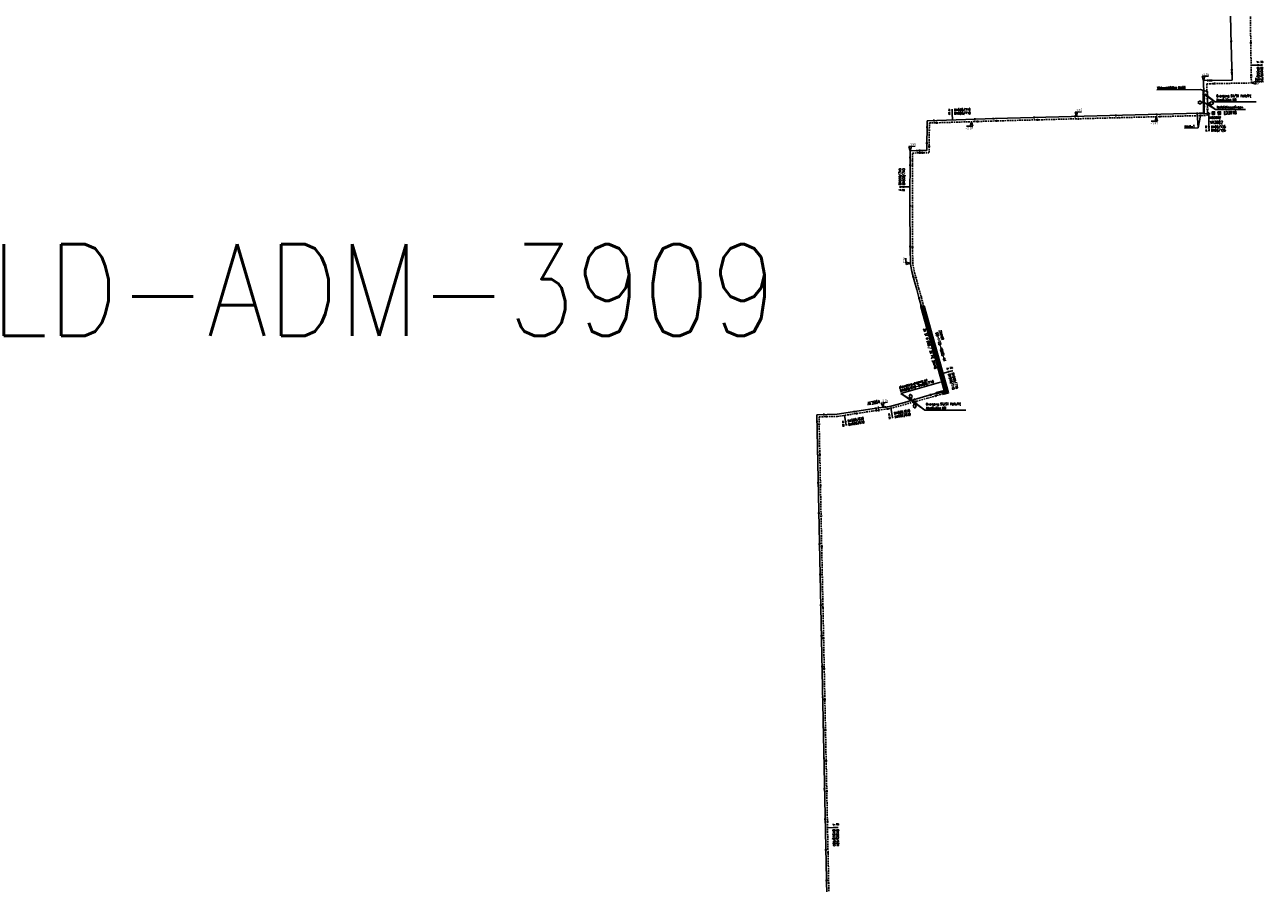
# Model space of a CAD drawing. Header units: millimetres. Extents: x 0 to 118318689, y 0 to 490460760.
# Tile 83 of 117: x 115164998 to 115650454, y 488253490 to 488590198. Entities that reach past the tile are written whole.
import ezdxf
from ezdxf.enums import TextEntityAlignment as Align

# ---------------------------------------------------------------- set-up
doc = ezdxf.new("R2010")
doc.units = ezdxf.units.MM
doc.header["$LTSCALE"] = 200
doc.linetypes.add('HIDDEN2', pattern=[4.7625, 3.175, -1.5875])
doc.layers.get('0').update_dxf_attribs({"color": 8})
for name, color, linetype in [('LD-I-lekdetectiecode', 7, 'Continuous'), ('WT-C-AFSLUITER', 7, 'Continuous'), ('WT-C-isolatieovergang', 7, 'Continuous'), ('WT-C-isolatiestuk', 7, 'Continuous'), ('WT-C-kastLD', 7, 'Continuous'), ('WT-C-mof', 7, 'Continuous'), ('WT-I-diam', 7, 'Continuous'), ('WT-I-info', 7, 'Continuous'), ('WT-I-NAP', 7, 'Continuous'), ('WT-L-aanvoer', 6, 'Continuous'), ('WT-L-MANTELBUIS', 6, 'Continuous'), ('WT-L-retour', 6, 'HIDDEN2')]:
    doc.layers.add(name, color=color, linetype=linetype)
doc.styles.add('DIN17', font='ROMANS.SHX', dxfattribs={"width": 0.9})
doc.styles.add('ISOCP', font='ISOCP.SHX')

# ---------------------------------------------------------------- blocks, each defined once
blk = doc.blocks.new('LR-mof')
at = {"color": 0, "linetype": 'ByBlock', "lineweight": -2}
blk.add_line((0, -0.75), (0, 0.75), dxfattribs=at)
blk = doc.blocks.new('LR-isoov')
at = {"color": 0, "linetype": 'ByBlock', "lineweight": -2}
blk.add_line((0.87, 1.5), (-0.87, -1.5), dxfattribs=at)
blk = doc.blocks.new('LR-DIAO2')
at = {"color": 0, "lineweight": -3}
blk.add_line((0, 0), (0, -5), dxfattribs=at)
at = {"color": 0, "linetype": 'Continuous', "lineweight": -3}
blk.add_line((0, -5), (0, -7.8), dxfattribs=at)
at = {"color": 0, "lineweight": -3}
for points in [[(0.61, -5), (0, -5), (-0.61, -5)], [(0.61, -7.8), (0, -7.8), (-0.61, -7.8)]]:
    blk.add_lwpolyline(points, dxfattribs=at)
at = {"color": 1, "lineweight": -3, "style": 'DIN17', "width": 0.9}
for tag, p in [('*1', (-1.61, -5)), ('*2', (-1.61, -7.78))]:
    blk.add_attdef(tag, text='', height=1.8, dxfattribs=at).set_placement(p, align=Align.MIDDLE_RIGHT)
for tag, p in [('*11', (1.61, -5)), ('*12', (1.61, -7.8))]:
    blk.add_attdef(tag, text='', height=1.8, dxfattribs=at).set_placement(p, align=Align.MIDDLE_LEFT)
blk = doc.blocks.new('LR-DIAB2')
at = {"color": 0, "linetype": 'Continuous', "lineweight": -3}
blk.add_line((0, 5), (0, 7.8), dxfattribs=at)
at = {"color": 0, "lineweight": -3}
blk.add_line((0, 0), (0, 5), dxfattribs=at)
for points in [[(0.61, 7.8), (0, 7.8), (-0.61, 7.8)], [(0.61, 5), (0, 5), (-0.61, 5)]]:
    blk.add_lwpolyline(points, dxfattribs=at)
at = {"color": 1, "lineweight": -3, "style": 'DIN17', "width": 0.9}
for tag, p in [('*1', (-1.61, 7.8)), ('*2', (-1.61, 5.02))]:
    blk.add_attdef(tag, text='', height=1.8, dxfattribs=at).set_placement(p, align=Align.MIDDLE_RIGHT)
for tag, p in [('*11', (1.61, 7.8)), ('*12', (1.61, 5))]:
    blk.add_attdef(tag, text='', height=1.8, dxfattribs=at).set_placement(p, align=Align.MIDDLE_LEFT)
blk = doc.blocks.new('nap1')
at = {"color": 0, "linetype": 'Continuous'}
for p, q in [((-1, 3.5), (0, 0)), ((-1, 3.5), (4, 3.5)), ((1, 3.5), (0, 0))]:
    blk.add_line(p, q, dxfattribs=at)
at = {"color": 0, "linetype": 'Continuous', "style": 'ISOCP'}
for tag, p in [('*1', (1.7, 5)), ('*2', (4, 1.5))]:
    blk.add_attdef(tag, text='', height=1.8, dxfattribs=at).set_placement(p, align=Align.MIDDLE)
blk = doc.blocks.new('nap2')
at = {"color": 0, "linetype": 'Continuous'}
for p, q in [((1, 3.5), (-4, 3.5)), ((-1, 3.5), (0, 0)), ((1, 3.5), (0, 0))]:
    blk.add_line(p, q, dxfattribs=at)
at = {"color": 0, "linetype": 'Continuous', "style": 'ISOCP'}
for tag, p in [('*2', (-4, 1.5)), ('*1', (-1.5, 5))]:
    blk.add_attdef(tag, text='', height=1.8, dxfattribs=at).set_placement(p, align=Align.MIDDLE)
blk = doc.blocks.new('LR-isost')
at = {"color": 0, "linetype": 'ByBlock', "lineweight": -2}
for p, q in [((0, 5), (-1.25, 3.25)), ((-1.25, 3.25), (0, 1.5)), ((1.25, 3.25), (0, 5)), ((0, 1.5), (1.25, 3.25)), ((0, 1.5), (0, 0))]:
    blk.add_line(p, q, dxfattribs=at)
blk = doc.blocks.new('LR-AFS')
at = {"color": 0, "lineweight": -3, "const_width": 0.7}
blk.add_lwpolyline([(0, -1.5), (0, 1.5)], dxfattribs=at)
at = {"color": 7, "linetype": 'ByBlock', "lineweight": -2, "style": 'DIN17', "width": 0.9}
blk.add_attdef('*1', text='', height=2.5, dxfattribs=at).set_placement((0, 5), align=Align.MIDDLE)
at = {"color": 0, "linetype": 'ByBlock', "lineweight": -2, "style": 'DIN17', "width": 0.3, "flags": 1}
for tag, p in [('*2', (2.5, 1.5)), ('OCODE', (-7.5, -2.5)), ('VERTR', (-7.5, -10)), ('FABR', (-7.5, -7.5)), ('ST', (-7.5, -5)), ('OPBLEN', (-2.5, -10)), ('VCODE', (-2.5, -5)), ('NCODE', (-2.5, -2.5)), ('TYPE', (-2.5, -7.5)), ('OPBOUW', (2.5, -7.5)), ('HULPST', (2.5, -10)), ('NIVO', (2.5, -5)), ('BC', (2.5, -2.5)), ('VERLSP', (7.5, -10)), ('BEDIEN', (7.5, -7.5)), ('IMM', (7.5, -5)), ('RK', (7.5, -2.5)), ('BORDL', (-7.5, -15)), ('DEKM', (-7.5, -12.5)), ('PDATUM', (-2.5, -12.5)), ('BORDX', (-2.5, -15)), ('BORDY', (2.5, -15)), ('OPM', (2.5, -12.5)), ('BORDZ', (7.5, -15)), ('BORD', (7.5, -12.5))]:
    blk.add_attdef(tag, text='', height=1.8, dxfattribs=at).set_placement(p, align=Align.MIDDLE)
blk = doc.blocks.new('LR-kastLD')
at = {"color": 0, "linetype": 'ByBlock', "lineweight": -3}
blk.add_line((-1, 1), (1, -1), dxfattribs=at)
blk.add_lwpolyline([(-1, -1), (-1, 1), (1, 1), (1, -1)], close=True, dxfattribs=at)
blk.add_solid([(-1, 1), (-1, -1), (1, -1)], dxfattribs=at)
at = {"color": 7, "linetype": 'ByBlock', "lineweight": -3, "style": 'DIN17', "width": 0.7}
for tag, p in [('*1', (0, 5)), ('*2', (0, -5))]:
    blk.add_attdef(tag, text='', height=2.5, dxfattribs=at).set_placement(p, align=Align.MIDDLE)
at = {"color": 0, "linetype": 'ByBlock', "lineweight": -2, "style": 'DIN17', "width": 0.3, "flags": 1}
for tag, p in [('OCODE', (4.5, 1.25)), ('NCODE', (9.5, 1.25)), ('BC', (14.5, 1.25)), ('RK', (19.5, 1.25)), ('ST', (4.5, -1.25)), ('VCODE', (9.5, -1.25)), ('NIVO', (14.5, -1.25)), ('IMM', (19.5, -1.25))]:
    blk.add_attdef(tag, text='', height=1.8, dxfattribs=at).set_placement(p, align=Align.MIDDLE)
blk = doc.blocks.new('LR-hyp')
at = {"color": 7, "linetype": 'ByBlock', "lineweight": -3, "style": 'DIN17', "width": 0.9}
blk.add_attdef('*1', text='', height=1.8, dxfattribs=at).set_placement((0, 0), align=Align.MIDDLE)
at = {"color": 7, "linetype": 'ByBlock', "lineweight": -2, "style": 'DIN17', "width": 0.9, "flags": 1}
blk.add_attdef('*2', text='', height=1.8, dxfattribs=at).set_placement((0, -5), align=Align.MIDDLE)

msp = doc.modelspace()

# ---------------------------------------------------------------- linework, layer by layer
at = {"layer": 'WT-I-diam'}
msp.add_line((115629126, 488555332), (115629157, 488552633), dxfattribs=at)
at = {"layer": 'WT-I-info'}
for p, q in [((115608773, 488564702), (115625791, 488564747)), ((115628417, 488564053), (115625791, 488564747)), ((115627154, 488564543), (115625791, 488564747)), ((115627433, 488562771), (115631569, 488559902)), ((115628263, 488562537), (115631569, 488559902)), ((115631803, 488556912), (115627279, 488559683)), ((115631803, 488556912), (115628537, 488559437)), ((115647724, 488559944), (115631569, 488559902)), ((115624973, 488549759), (115624542, 488555461)), ((115643467, 488557000), (115631803, 488556912)), ((115619650, 488549620), (115624973, 488549759)), ((115523898, 488449963), (115508391, 488445619)), ((115512750, 488442944), (115508391, 488445619)), ((115508391, 488445619), (115513371, 488442224)), ((115517755, 488439021), (115512750, 488442944)), ((115517755, 488439021), (115513371, 488442224)), ((115533910, 488439063), (115517755, 488439021))]:
    msp.add_line(p, q, dxfattribs=at)
at = {"layer": 'WT-I-info', "lineweight": -3}
msp.add_line((115625844, 488554584), (115624973, 488549759), dxfattribs=at)
at = {"layer": 'WT-L-aanvoer'}
for p, q in [((115637784, 488587638), (115633183, 488799794)), ((115638268, 488568501), (115637784, 488587638)), ((115627048, 488568281), (115638268, 488568501)), ((115627208, 488562762), (115627048, 488568281)), ((115627156, 488564548), (115626930, 488564545)), ((115626930, 488564545), (115627072, 488555509)), ((115627300, 488555512), (115627280, 488562768)), ((115518689, 488552558), (115545256, 488553392)), ((115545256, 488553392), (115625279, 488555481)), ((115625279, 488555481), (115627300, 488555512)), ((115627072, 488555509), (115627075, 488555309)), ((115627075, 488555309), (115629661, 488555338)), ((115518532, 488540880), (115518689, 488552558)), ((115511991, 488519074), (115512002, 488540764)), ((115512002, 488540764), (115515263, 488540836)), ((115515267, 488540836), (115518532, 488540880)), ((115512043, 488503016), (115511991, 488519074)), ((115512198, 488496309), (115512043, 488503016)), ((115512716, 488493419), (115512198, 488496309)), ((115513763, 488489560), (115512716, 488493419)), ((115514619, 488486402), (115513763, 488489560)), ((115515472, 488483257), (115514619, 488486402)), ((115516461, 488479609), (115515472, 488483257)), ((115525673, 488446621), (115516462, 488479606)), ((115518623, 488444646), (115525673, 488446621))]:
    msp.add_line(p, q, dxfattribs=at)
at = {"layer": 'WT-L-aanvoer', "lineweight": -3}
for p, q in [((115504131, 488440539), (115509860, 488442106)), ((115509860, 488442106), (115518623, 488444646)), ((115475489, 488437254), (115483494, 488437407)), ((115479563, 488240159), (115475489, 488437254)), ((115483494, 488437407), (115497113, 488439503)), ((115497113, 488439503), (115498689, 488439762)), ((115498689, 488439762), (115499644, 488439925)), ((115499644, 488439925), (115504131, 488440539))]:
    msp.add_line(p, q, dxfattribs=at)
at = {"layer": 'WT-L-MANTELBUIS'}
for points in [[(115517589, 488479920), (115527114, 488445809), (115525424, 488445336), (115525290, 488445818), (115526498, 488446156), (115517108, 488479786)], [(115516703, 488479673), (115525980, 488446447), (115522333, 488445426), (115522198, 488445907), (115525365, 488446794), (115516221, 488479538)]]:
    msp.add_lwpolyline(points, close=True, dxfattribs=at)
at = {"layer": 'WT-L-retour', "lineweight": -3}
for p, q in [((115645503, 488587719), (115643536, 488798642)), ((115645805, 488567367), (115645503, 488587719)), ((115628296, 488567056), (115645805, 488567367)), ((115628479, 488562539), (115628296, 488567056)), ((115628417, 488564053), (115628639, 488564057)), ((115628567, 488554699), (115628546, 488562552)), ((115628639, 488564057), (115628661, 488555708)), ((115545280, 488552472), (115625303, 488554561)), ((115625303, 488554561), (115628567, 488554699)), ((115628661, 488555708), (115629659, 488555714)), ((115519440, 488539972), (115519598, 488551666)), ((115519598, 488551666), (115545280, 488552472)), ((115512911, 488519077), (115512922, 488539864)), ((115512922, 488539864), (115515284, 488539917)), ((115515280, 488539916), (115519440, 488539972)), ((115512963, 488503028), (115512911, 488519077)), ((115513116, 488496402), (115512963, 488503028)), ((115513615, 488493621), (115513116, 488496402)), ((115514651, 488489801), (115513615, 488493621)), ((115515507, 488486642), (115514651, 488489801)), ((115516360, 488483498), (115515507, 488486642)), ((115517349, 488479850), (115516360, 488483498)), ((115526806, 488445983), (115517348, 488479853)), ((115518873, 488443761), (115526806, 488445983)), ((115504409, 488439750), (115510050, 488441297)), ((115510050, 488441297), (115518873, 488443761)), ((115476336, 488436441), (115483575, 488436579)), ((115480379, 488240850), (115476336, 488436441)), ((115483575, 488436579), (115497190, 488438675)), ((115497190, 488438675), (115498835, 488438945)), ((115498835, 488438945), (115499705, 488439093)), ((115499705, 488439093), (115504409, 488439750))]:
    msp.add_line(p, q, dxfattribs=at)

# ---------------------------------------------------------------- block references
at = {"layer": 'LD-I-lekdetectiecode', "linetype": 'Continuous'}
ref = msp.add_blockref('LR-hyp', (115298731, 488486174), dxfattribs=dict(at, xscale=20000, yscale=20000, zscale=20000))
ref.add_attrib('*1', 'LD-ADM-3909', dxfattribs={"layer": '0', "color": 0, "linetype": 'ByBlock', "lineweight": -3, "height": 36000, "style": 'DIN17', "width": 0.9}).set_placement((115298731, 488486174), align=Align.MIDDLE)
at = {"layer": 'WT-C-AFSLUITER', "linetype": 'Continuous'}
ref = msp.add_blockref('LR-AFS', (115499644, 488439925), dxfattribs=dict(at, xscale=499.9999999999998, yscale=499.9999999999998, zscale=499.9999999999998, rotation=10.1045))
ref.add_attrib('*1', 'AF3984', dxfattribs={"layer": '0', "color": 7, "linetype": 'ByBlock', "lineweight": -2, "height": 1250, "rotation": 10.1045, "style": 'DIN17', "width": 0.65}).set_placement((115497789, 488442003), align=Align.MIDDLE)
at = {"layer": 'WT-C-AFSLUITER', "linetype": 'Continuous', "xscale": 499.9999999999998, "yscale": 499.9999999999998, "zscale": 499.9999999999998, "rotation": 10.1045}
msp.add_blockref('LR-AFS', (115499705, 488439093), dxfattribs=at)
at = {"layer": 'WT-C-isolatieovergang', "linetype": 'Continuous', "xscale": 500, "yscale": 500, "zscale": 500, "rotation": 270.1507}
for p in [(115627433, 488562771), (115628263, 488562537)]:
    msp.add_blockref('LR-isoov', p, dxfattribs=at)
at = {"layer": 'WT-C-isolatiestuk', "linetype": 'Continuous'}
for p, xscale, yscale, zscale, rotation in [((115627289, 488559676), 500, 500, 500, 90.15069999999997), ((115628554, 488559419), 500, 500, 500, 270.1507), ((115512750, 488442944), 500.0000000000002, 500.0000000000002, 500.0000000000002, 16.1646), ((115513371, 488442224), 499.9999999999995, 499.9999999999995, 499.9999999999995, 195.6025)]:
    msp.add_blockref('LR-isost', p, dxfattribs=dict(at, xscale=xscale, yscale=yscale, zscale=zscale, rotation=rotation))
at = {"layer": 'WT-C-kastLD', "linetype": 'Continuous'}
ref = msp.add_blockref('LR-kastLD', (115630910, 488555545), dxfattribs=dict(at, xscale=499.9999999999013, yscale=499.9999999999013, zscale=499.9999999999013, rotation=0.3510084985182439))
ref.add_attrib('*1', 'VA3902', dxfattribs={"layer": '0', "color": 7, "linetype": 'ByBlock', "lineweight": -3, "height": 1250, "rotation": 0.35101, "style": 'DIN17', "width": 0.65}).set_placement((115632133, 488551933), align=Align.MIDDLE)
ref = msp.add_blockref('LR-kastLD', (115633225, 488555542), dxfattribs=dict(at, xscale=499.9999999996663, yscale=499.9999999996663, zscale=499.9999999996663, rotation=0.6428552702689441))
ref.add_attrib('*1', 'LD3918', dxfattribs={"layer": '0', "color": 7, "linetype": 'ByBlock', "lineweight": -3, "height": 1250, "rotation": 0.64286, "style": 'DIN17', "width": 0.65}).set_placement((115637469, 488555689), align=Align.MIDDLE)
at = {"layer": 'WT-C-mof', "linetype": 'Continuous'}
for p, xscale, yscale, zscale, rotation in [((115637869, 488583705), 500, 500, 500, 271.4494), ((115645562, 488583144), 499.9999999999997, 499.9999999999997, 499.9999999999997, 270.8498), ((115638156, 488572502), 500, 500, 500, 271.4494), ((115628766, 488568312), 500.0000000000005, 500.0000000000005, 500.0000000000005, 1.1197), ((115629466, 488568329), 500.0000000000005, 500.0000000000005, 500.0000000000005, 1.1197), ((115630167, 488568342), 500.0000000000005, 500.0000000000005, 500.0000000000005, 1.1197), ((115630787, 488567101), 500, 500, 500, 1.0168), ((115631492, 488567113), 500, 500, 500, 1.0168), ((115638192, 488571503), 500, 500, 500, 271.4494), ((115638210, 488570794), 500, 500, 500, 271.4494), ((115645760, 488570406), 499.9999999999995, 499.9999999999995, 499.9999999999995, 270.8498), ((115645770, 488569702), 499.9999999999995, 499.9999999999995, 499.9999999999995, 270.8498), ((115627285, 488561211), 500, 500, 500, 270.1507), ((115627293, 488558129), 500, 500, 500, 270.1507), ((115628550, 488561108), 500, 500, 500, 270.1507), ((115521394, 488552643), 499.9999999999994, 499.9999999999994, 499.9999999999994, 1.797800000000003), ((115537440, 488553146), 499.9999999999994, 499.9999999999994, 499.9999999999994, 1.797800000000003), ((115538499, 488552259), 499.9999999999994, 499.9999999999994, 499.9999999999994, 1.797800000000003), ((115544649, 488553372), 499.9999999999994, 499.9999999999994, 499.9999999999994, 1.797800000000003), ((115545911, 488552488), 499.9999999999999, 499.9999999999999, 499.9999999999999, 1.4955), ((115560663, 488553794), 499.9999999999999, 499.9999999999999, 499.9999999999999, 1.4955), ((115561930, 488552907), 499.9999999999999, 499.9999999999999, 499.9999999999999, 1.4955), ((115576678, 488554212), 499.9999999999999, 499.9999999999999, 499.9999999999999, 1.4955), ((115577947, 488553325), 499.9999999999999, 499.9999999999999, 499.9999999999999, 1.4955), ((115592688, 488554630), 499.9999999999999, 499.9999999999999, 499.9999999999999, 1.4955), ((115593926, 488553742), 499.9999999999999, 499.9999999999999, 499.9999999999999, 1.4955), ((115608673, 488555047), 499.9999999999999, 499.9999999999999, 499.9999999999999, 1.4955), ((115609917, 488554159), 499.9999999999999, 499.9999999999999, 499.9999999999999, 1.4955), ((115624542, 488555461), 499.9999999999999, 499.9999999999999, 499.9999999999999, 1.4955), ((115625844, 488554584), 499.9999999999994, 499.9999999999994, 499.9999999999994, 1.013100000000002), ((115628560, 488557085), 500, 500, 500, 270.1507), ((115518655, 488550013), 500, 500, 500, 89.2297), ((115519561, 488548915), 500, 500, 500, 89.2297), ((115522468, 488551756), 499.9999999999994, 499.9999999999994, 499.9999999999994, 1.797800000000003), ((115518571, 488543730), 500, 500, 500, 89.2297), ((115512001, 488538172), 499.9999999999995, 499.9999999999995, 499.9999999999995, 269.9705034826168), ((115514731, 488540825), 500, 500, 500, 1.2653), ((115515722, 488540842), 500, 500, 500, 0.7700999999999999), ((115515856, 488539924), 500, 500, 500, 0.7700999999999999), ((115516831, 488539937), 500, 500, 500, 0.7700999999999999), ((115519474, 488542490), 500, 500, 500, 89.2297), ((115512000, 488535167), 500.0000000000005, 500.0000000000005, 500.0000000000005, 269.9705034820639), ((115512919, 488534980), 499.9999999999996, 499.9999999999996, 499.9999999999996, 269.9704864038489), ((115512921, 488536961), 499.9999999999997, 499.9999999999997, 499.9999999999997, 89.97050000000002), ((115511991, 488519199), 499.9999999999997, 499.9999999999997, 499.9999999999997, 89.97050000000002), ((115512912, 488518991), 500.0000000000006, 500.0000000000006, 500.0000000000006, 270.1830999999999), ((115512042, 488503165), 500.0000000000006, 500.0000000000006, 500.0000000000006, 270.1830999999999), ((115512965, 488502907), 499.9999999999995, 499.9999999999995, 499.9999999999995, 271.3306), ((115513262, 488491407), 499.9999999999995, 499.9999999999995, 499.9999999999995, 285.172), ((115514305, 488491077), 499.9999999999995, 499.9999999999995, 499.9999999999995, 285.172), ((115515529, 488483048), 499.9999999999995, 499.9999999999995, 499.9999999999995, 285.172), ((115516343, 488480045), 499.9999999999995, 499.9999999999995, 499.9999999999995, 285.172), ((115516411, 488483283), 499.9999999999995, 499.9999999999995, 499.9999999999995, 285.172), ((115517471, 488479415), 499.9999999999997, 499.9999999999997, 499.9999999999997, 285.6012), ((115520641, 488464639), 499.9999999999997, 499.9999999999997, 499.9999999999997, 285.6012), ((115521773, 488464006), 499.9999999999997, 499.9999999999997, 499.9999999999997, 285.6012), ((115522978, 488445866), 500, 500, 500, 15.6481), ((115524947, 488449220), 499.9999999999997, 499.9999999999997, 499.9999999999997, 285.6012), ((115524994, 488445475), 500, 500, 500, 15.6481), ((115526076, 488448597), 499.9999999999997, 499.9999999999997, 499.9999999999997, 285.6012), ((115520114, 488445064), 500, 500, 500, 15.6481), ((115522129, 488444673), 500, 500, 500, 15.6480543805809), ((115498608, 488439749), 500, 500, 500, 9.337200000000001), ((115498760, 488438933), 500, 500, 500, 9.3389)]:
    msp.add_blockref('LR-mof', p, dxfattribs=dict(at, xscale=xscale, yscale=yscale, zscale=zscale, rotation=rotation))
at = {"layer": 'WT-C-mof', "linetype": 'Continuous', "lineweight": -3}
for p, xscale, yscale, zscale, rotation in [((115513778, 488443242), 500.0000000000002, 500.0000000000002, 500.0000000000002, 16.31009999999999), ((115514461, 488442529), 500.0000000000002, 500.0000000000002, 500.0000000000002, 16.31009999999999), ((115478213, 488437307), 500.0000000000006, 500.0000000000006, 500.0000000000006, 1.093899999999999), ((115479235, 488436496), 500.0000000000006, 500.0000000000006, 500.0000000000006, 1.093899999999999), ((115490115, 488438426), 499.9999999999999, 499.9999999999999, 499.9999999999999, 10.1045), ((115491078, 488437734), 499.9999999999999, 499.9999999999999, 499.9999999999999, 10.1045), ((115502317, 488440291), 499.9999999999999, 499.9999999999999, 499.9999999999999, 10.1045), ((115503193, 488439580), 499.9999999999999, 499.9999999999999, 499.9999999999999, 10.1045), ((115475545, 488434533), 499.9999999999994, 499.9999999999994, 499.9999999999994, 271.1841), ((115476396, 488433538), 499.9999999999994, 499.9999999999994, 499.9999999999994, 271.1841), ((115475792, 488422574), 499.9999999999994, 499.9999999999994, 499.9999999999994, 271.1841), ((115476644, 488421536), 499.9999999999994, 499.9999999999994, 499.9999999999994, 271.1841), ((115476041, 488410563), 499.9999999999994, 499.9999999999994, 499.9999999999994, 271.1841), ((115476892, 488409538), 499.9999999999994, 499.9999999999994, 499.9999999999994, 271.1841), ((115476288, 488398587), 499.9999999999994, 499.9999999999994, 499.9999999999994, 271.1841), ((115477140, 488397522), 499.9999999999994, 499.9999999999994, 499.9999999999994, 271.1841), ((115476537, 488386550), 499.9999999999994, 499.9999999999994, 499.9999999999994, 271.1841), ((115477387, 488385588), 499.9999999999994, 499.9999999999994, 499.9999999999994, 271.1841), ((115476784, 488374572), 499.9999999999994, 499.9999999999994, 499.9999999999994, 271.1841), ((115477635, 488373581), 499.9999999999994, 499.9999999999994, 499.9999999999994, 271.1841), ((115477033, 488362561), 499.9999999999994, 499.9999999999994, 499.9999999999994, 271.1841), ((115477884, 488361548), 499.9999999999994, 499.9999999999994, 499.9999999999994, 271.1841), ((115477281, 488350555), 499.9999999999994, 499.9999999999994, 499.9999999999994, 271.1841), ((115478132, 488349555), 499.9999999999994, 499.9999999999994, 499.9999999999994, 271.1841), ((115477529, 488338541), 499.9999999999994, 499.9999999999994, 499.9999999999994, 271.1841), ((115478379, 488337575), 499.9999999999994, 499.9999999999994, 499.9999999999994, 271.1841), ((115477777, 488326531), 499.9999999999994, 499.9999999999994, 499.9999999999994, 271.1841), ((115478627, 488325571), 499.9999999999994, 499.9999999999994, 499.9999999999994, 271.1841), ((115478024, 488314582), 499.9999999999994, 499.9999999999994, 499.9999999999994, 271.1841), ((115478877, 488313519), 499.9999999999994, 499.9999999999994, 499.9999999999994, 271.1841), ((115478272, 488302586), 499.9999999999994, 499.9999999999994, 499.9999999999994, 271.1841), ((115479124, 488301542), 499.9999999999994, 499.9999999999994, 499.9999999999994, 271.1841), ((115478520, 488290591), 499.9999999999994, 499.9999999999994, 499.9999999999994, 271.1841), ((115479371, 488289614), 499.9999999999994, 499.9999999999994, 499.9999999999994, 271.1841), ((115478768, 488278611), 499.9999999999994, 499.9999999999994, 499.9999999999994, 271.1841), ((115479619, 488277575), 499.9999999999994, 499.9999999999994, 499.9999999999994, 271.1841), ((115479016, 488266589), 499.9999999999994, 499.9999999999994, 499.9999999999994, 271.1841), ((115479867, 488265586), 499.9999999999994, 499.9999999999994, 499.9999999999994, 271.1841), ((115479264, 488254630), 499.9999999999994, 499.9999999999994, 499.9999999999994, 271.1841), ((115480116, 488253563), 499.9999999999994, 499.9999999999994, 499.9999999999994, 271.1841)]:
    msp.add_blockref('LR-mof', p, dxfattribs=dict(at, xscale=xscale, yscale=yscale, zscale=zscale, rotation=rotation))
at = {"layer": 'WT-I-diam', "linetype": 'Continuous'}
for name, p, xscale, yscale, zscale, rotation, values in [('LR-DIAB2', (115645961, 488574338), 500, 500, 500, 270.8498044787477, {'*1': 'R', '*11': 'DN500/SIS', '*2': 'A', '*12': 'DN500/SIS'}), ('LR-DIAB2', (115528616, 488552869), 500, 500, 500, 1.797810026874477, {'*1': 'A', '*11': 'DN500/710', '*2': 'R', '*12': 'DN500/710'}), ('LR-DIAO2', (115629157, 488552633), 499.9999999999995, 499.9999999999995, 499.9999999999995, 0.642855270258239, {'*1': 'R', '*11': 'DN50/125', '*2': 'A', '*12': 'DN50/125'}), ('LR-DIAB2', (115511995, 488526583), 499.9999999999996, 499.9999999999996, 499.9999999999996, 89.97050348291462, {'*1': 'A', '*11': 'DN500/710', '*2': 'R', '*12': 'DN500/710'}), ('LR-DIAB2', (115524723, 488453443), 500.0000000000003, 500.0000000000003, 500.0000000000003, 285.6011568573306, {'*1': 'R', '*11': 'DN500/710', '*2': 'A', '*12': 'DN500/710'}), ('LR-DIAB2', (115479667, 488275285), 500, 500, 500, 271.1841169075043, {'*1': 'R', '*11': 'DN500/630', '*2': 'A', '*12': 'DN500/630'})]:
    msp.add_blockref(name, p, dxfattribs=dict(at, xscale=xscale, yscale=yscale, zscale=zscale, rotation=rotation)).add_auto_attribs(values)
at = {"layer": 'WT-I-diam', "linetype": 'Continuous', "lineweight": -3, "xscale": 500, "yscale": 500, "zscale": 500}
for p, rotation in [((115486326, 488437069), 10.10449319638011), ((115504453, 488440060), 10.10449319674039)]:
    msp.add_blockref('LR-DIAO2', p, dxfattribs=dict(at, rotation=rotation)).add_auto_attribs({'*1': 'A', '*11': 'DN500/630', '*2': 'R', '*12': 'DN500/630'})
at = {"layer": 'WT-I-info', "linetype": 'Continuous', "xscale": 500.0000000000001, "yscale": 500.0000000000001, "zscale": 500.0000000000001, "rotation": 285.6011568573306}
msp.add_blockref('LR-hyp', (115524072, 488463788), dxfattribs=at).add_auto_attribs({'*1': 'DB-1155-48825-01'})
at = {"layer": 'WT-I-NAP', "linetype": 'Continuous'}
ref = msp.add_blockref('nap1', (115627048, 488568281), dxfattribs=dict(at, xscale=500.0000000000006, yscale=500.0000000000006, zscale=500.0000000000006, rotation=1.119747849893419))
ref.add_attrib('*1', '-2.16', dxfattribs={"layer": '0', "color": 1, "linetype": 'Continuous', "height": 900, "rotation": 1.11975, "style": 'ISOCP'}).set_placement((115627849, 488570798), align=Align.MIDDLE)
ref = msp.add_blockref('nap2', (115645805, 488567367), dxfattribs=dict(at, xscale=500.0000000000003, yscale=500.0000000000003, zscale=500.0000000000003, rotation=271.0167850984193))
ref.add_attrib('*1', '-1.75', dxfattribs={"layer": '0', "color": 1, "linetype": 'Continuous', "height": 900, "rotation": 271.01679, "style": 'ISOCP'}).set_placement((115648291, 488568161), align=Align.MIDDLE)
ref = msp.add_blockref('nap1', (115577249, 488554227), dxfattribs=dict(at, xscale=500, yscale=500, zscale=500, rotation=1.495473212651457))
ref.add_attrib('*1', '-1.87', dxfattribs={"layer": '0', "color": 1, "linetype": 'Continuous', "height": 900, "rotation": 1.49547, "style": 'ISOCP'}).set_placement((115578034, 488556748), align=Align.MIDDLE)
ref = msp.add_blockref('nap1', (115608524, 488554123), dxfattribs=dict(at, xscale=500.0000000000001, yscale=500.0000000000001, zscale=500.0000000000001, rotation=181.4954732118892))
ref.add_attrib('*1', '-1.97', dxfattribs={"layer": '0', "color": 1, "linetype": 'Continuous', "height": 900, "rotation": 1.49547, "style": 'ISOCP'}).set_placement((115607739, 488551602), align=Align.MIDDLE)
ref = msp.add_blockref('nap1', (115536053, 488552182), dxfattribs=dict(at, xscale=499.9999999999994, yscale=499.9999999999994, zscale=499.9999999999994, rotation=181.79783811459))
ref.add_attrib('*1', '-2.28', dxfattribs={"layer": '0', "color": 1, "linetype": 'Continuous', "height": 900, "rotation": 1.79784, "style": 'ISOCP'}).set_placement((115535281, 488549657), align=Align.MIDDLE)
ref = msp.add_blockref('nap1', (115512114, 488540767), dxfattribs=dict(at, xscale=500, yscale=500, zscale=500, rotation=1.265311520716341))
ref.add_attrib('*1', '-1.95', dxfattribs={"layer": '0', "color": 1, "linetype": 'Continuous', "height": 900, "rotation": 1.26531, "style": 'ISOCP'}).set_placement((115512909, 488543285), align=Align.MIDDLE)
ref = msp.add_blockref('nap1', (115512190, 488496660), dxfattribs=dict(at, xscale=499.9999999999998, yscale=499.9999999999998, zscale=499.9999999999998, rotation=91.33057903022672))
ref.add_attrib('*1', '-2.19', dxfattribs={"layer": '0', "color": 1, "linetype": 'Continuous', "height": 900, "rotation": 91.33058, "style": 'ISOCP'}).set_placement((115509671, 488497452), align=Align.MIDDLE)
ref = msp.add_blockref('nap1', (115501425, 488440169), dxfattribs=dict(at, xscale=500.0000000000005, yscale=500.0000000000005, zscale=500.0000000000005, rotation=7.797032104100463))
ref.add_attrib('*1', '-2.14', dxfattribs={"layer": '0', "color": 1, "linetype": 'Continuous', "height": 900, "rotation": 7.79703, "style": 'ISOCP'}).set_placement((115501929, 488442761), align=Align.MIDDLE)

# ---------------------------------------------------------------- texts
at = {"layer": 'WT-I-info', "style": 'DIN17', "width": 0.9}
for s, rotation, p in [('Vacuumleiding DN50', 0.15071, (115608879, 488565090)), ('Overgang ST/ST PUR/PE', 0.15071, (115632076, 488561822)), ('Aansluiting KB', 0.15071, (115632080, 488560312)), ('Isolatiekoppelingen', 0.15071, (115632270, 488557440)), ('KB3902', 0.58867, (115629579, 488553306)), ('ZINKER', 285.60116, (115523320, 488470223)), ('diameterovergang pe ', 15.60254, (115507806, 488447479)), ('DN500/630-DN500/710', 15.98644, (115508253, 488446153)), ('Overgang ST/ST PUR/PE', 0.15071, (115518262, 488440941)), ('Aansluiting KB', 0.15071, (115518266, 488439431))]:
    msp.add_text(s, height=900, rotation=rotation, dxfattribs=at).set_placement(p)
at = {"layer": 'WT-I-info', "lineweight": -3, "style": 'DIN17', "width": 0.9}
msp.add_text('Meet-T', height=900, rotation=1.49547, dxfattribs=at).set_placement((115619572, 488549812))
at = {"layer": 'WT-L-MANTELBUIS', "style": 'DIN17', "width": 0.9}
msp.add_text('2X ST %%C 900 / 2X PE 3X%%C40  ', height=900, rotation=285.60116, dxfattribs=at).set_placement((115519519, 488462544), align=Align.CENTER)

doc.saveas('drawing.dxf')
